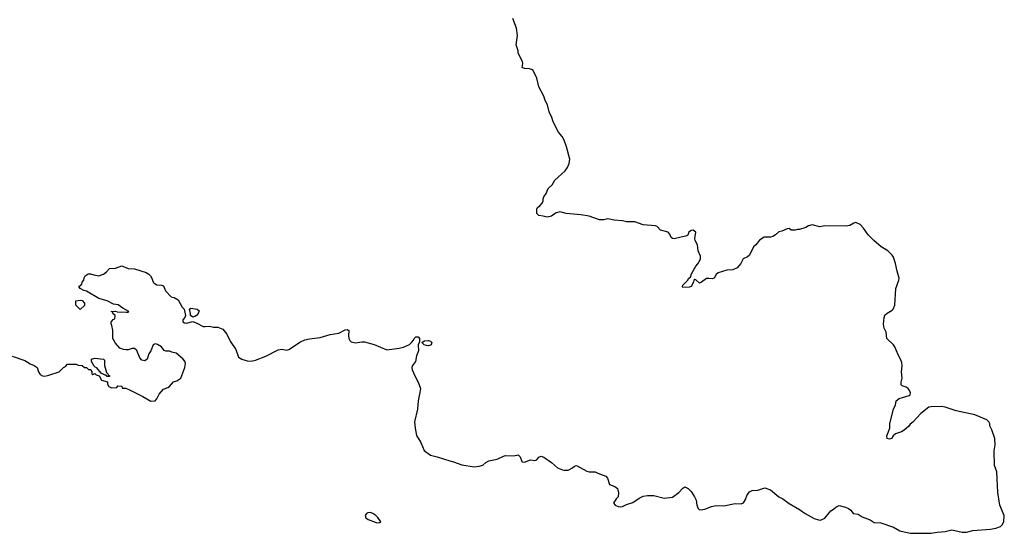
# Model space of a CAD drawing. Header units: inches. Extents: x 2293880 to 2522759, y 823965 to 1006879.
# Tile 35 of 256: x 2413390 to 2422833, y 870859 to 875790. Entities that reach past the tile are written whole.
import ezdxf

# ---------------------------------------------------------------- set-up
doc = ezdxf.new("R2010")
doc.units = ezdxf.units.IN
doc.header["$MEASUREMENT"] = 0
doc.layers.add('C4817', color=7, linetype='Continuous')
doc.layers.add('C4827', color=7, linetype='Continuous')

msp = doc.modelspace()

# ---------------------------------------------------------------- linework, layer by layer
at = {"layer": 'C4817', "color": 5, "elevation": 80}
for points in [[(2420000, 873304.3), (2419975.2, 873304.8), (2419930, 873268.7), (2419910, 873262), (2419873.6, 873293.6), (2419864.7, 873295.3), (2419854, 873290), (2419852, 873270), (2419830, 873228), (2419810, 873222), (2419750, 873218), (2419745.2, 873230), (2419750, 873242), (2419794.6, 873285.4), (2419806, 873310), (2419822, 873318), (2419834, 873350), (2419875.5, 873424.5), (2419893.8, 873446.2), (2419919.3, 873490), (2419918.6, 873518.6), (2419895.1, 873570), (2419889.3, 873630), (2419869.2, 873670), (2419865.2, 873690), (2419872.7, 873750), (2419850, 873769.2), (2419830, 873766), (2419806, 873750), (2419797.3, 873722.7), (2419786.4, 873713.6), (2419665.2, 873685.2), (2419649.1, 873689.1), (2419639, 873699), (2419625.2, 873730), (2419610, 873749), (2419535.3, 873770), (2419504.1, 873804.1), (2419486, 873810), (2419370, 873819.3), (2419290, 873849.6), (2419210.4, 873849.6), (2419170, 873858), (2419090, 873864.2), (2419030, 873877), (2418990.4, 873869.6), (2418950, 873869.6), (2418850, 873903), (2418770, 873917.6), (2418629.5, 873929.5), (2418570, 873944), (2418530, 873934), (2418490, 873903.7), (2418450, 873892.7), (2418410, 873904), (2418369.2, 873909.2), (2418348, 873930), (2418348, 873970), (2418354.6, 873985.4), (2418377.5, 874002.5), (2418401.2, 874030), (2418409.2, 874050), (2418409.3, 874070.7), (2418415.3, 874090), (2418438, 874122), (2418458, 874170), (2418496, 874204), (2418522, 874250), (2418620.1, 874339.9), (2418642.7, 874370), (2418659.3, 874410), (2418666, 874450), (2418632.7, 874570), (2418610, 874634), (2418591.6, 874670), (2418558, 874710), (2418506.3, 874810), (2418492.2, 874852.2), (2418466.4, 874906.4), (2418453.2, 874973.2), (2418430, 875014), (2418416.9, 875056.9), (2418370, 875144), (2418349.6, 875230), (2418310, 875308.7), (2418277.7, 875317.7), (2418230, 875322), (2418209.3, 875330), (2418215.1, 875370), (2418212.3, 875390), (2418169.2, 875470), (2418169.3, 875490), (2418151.5, 875550), (2418162.7, 875637.3), (2418155.8, 875710), (2418120.1, 875800.1)], [(2413319.3, 872559.3), (2413439.2, 872519.2), (2413490, 872486.8), (2413530, 872471.3), (2413558, 872450), (2413571, 872410), (2413585.2, 872385.2), (2413610, 872370.8), (2413630, 872367.7), (2413670, 872376.3), (2413768, 872410), (2413810, 872452), (2413830, 872462), (2413850, 872482), (2413930, 872482), (2413950, 872472), (2413988.7, 872471.3), (2414010, 872452), (2414030, 872451.3), (2414050, 872432), (2414071.3, 872431.3), (2414082, 872410), (2414082, 872390), (2414090, 872384.7), (2414110, 872394), (2414122, 872382), (2414151.6, 872371.6), (2414174, 872330), (2414232.7, 872312.7), (2414232, 872290), (2414246, 872270), (2414270, 872256), (2414322, 872258), (2414330, 872274), (2414370, 872272), (2414374, 872254), (2414408.9, 872251.1), (2414450, 872234), (2414570, 872174), (2414648.7, 872128.7), (2414689.4, 872130.6), (2414706, 872150), (2414726.2, 872193.8), (2414770, 872242), (2414810, 872258), (2414828, 872270), (2414866.3, 872313.7), (2414896.5, 872323.5), (2414935.3, 872350), (2414974, 872450), (2414979, 872490), (2414972.5, 872512.5), (2414954.8, 872534.8), (2414890, 872588), (2414850, 872598), (2414828.4, 872608.4), (2414791.1, 872608.9), (2414774.6, 872614.6), (2414748.7, 872650), (2414711.9, 872671.9), (2414690, 872677.2), (2414670, 872668.7), (2414648, 872612), (2414630, 872582), (2414613, 872530), (2414590, 872514.5), (2414562.8, 872522.8), (2414543.3, 872543.3), (2414513.4, 872613.4), (2414492, 872632), (2414470, 872632.7), (2414430, 872621.2), (2414410, 872621.2), (2414384, 872624), (2414350, 872638), (2414310, 872686), (2414282, 872730), (2414282, 872810), (2414274.6, 872854.6), (2414266, 872870), (2414267.3, 872887.3), (2414287.3, 872912.7), (2414302, 872918), (2414306, 872950), (2414287.3, 872967.3), (2414282, 872982), (2414266, 872990), (2414310, 872992), (2414324.7, 872984.7), (2414410, 872982), (2414430, 872982), (2414438, 872990), (2414380.2, 873020.2), (2414332.9, 873052.9), (2414290, 873059), (2414228, 873090), (2414150, 873112.7), (2414030, 873184), (2414006, 873190), (2413970, 873208), (2413958, 873230), (2413986, 873250), (2413988.4, 873271.6), (2414006, 873290), (2414008.4, 873311.6), (2414018, 873330), (2414046, 873350), (2414070, 873351), (2414099.8, 873339.8), (2414150, 873331), (2414192.5, 873347.5), (2414222, 873370), (2414250, 873402), (2414310, 873404.7), (2414370, 873426), (2414430, 873402.8), (2414490, 873398.8), (2414601.4, 873361.4), (2414627.1, 873347.1), (2414644.7, 873330), (2414658, 873310), (2414671.1, 873271.1), (2414679.6, 873259.6), (2414703.6, 873243.6), (2414750, 873242), (2414770, 873234), (2414787.1, 873187.1), (2414842, 873130), (2414870, 873122), (2414910, 873101), (2414946.8, 873030), (2414966, 873010), (2414980.7, 872950), (2414974.8, 872930), (2414954.8, 872910), (2414956, 872890), (2414970, 872880.7), (2414990, 872877.3), (2415050, 872891.3), (2415090, 872877.3), (2415150, 872845.5), (2415170, 872843), (2415210, 872847.3), (2415250, 872837.3), (2415290, 872838.8), (2415338, 872818), (2415377.3, 872770), (2415410, 872704.7), (2415463, 872623), (2415488, 872550), (2415521, 872530), (2415570, 872516.4), (2415610, 872512.4), (2415650, 872522.6), (2415750, 872558.7), (2415870, 872620.5), (2415906, 872626), (2415950, 872618.8), (2415970, 872622.8), (2416082, 872698), (2416123.6, 872716.4), (2416170, 872727.6), (2416270, 872737.8), (2416367.1, 872767.1), (2416450, 872779.1), (2416510, 872813), (2416530, 872816.3), (2416546.8, 872806.8), (2416542.6, 872757.4), (2416545.7, 872730), (2416554.9, 872710), (2416570, 872696.4), (2416611.3, 872688.7), (2416670, 872698), (2416697.5, 872697.5), (2416790, 872670.4), (2416910, 872620.7), (2417030, 872636.3), (2417070, 872647.3), (2417127.3, 872672.7), (2417149, 872690), (2417167.2, 872712.8), (2417174, 872730), (2417190, 872746), (2417210, 872744.7), (2417224.7, 872730), (2417223.6, 872696.4), (2417211, 872669), (2417214.8, 872610), (2417196.8, 872563.2), (2417186.8, 872510), (2417158, 872470), (2417151, 872450), (2417154.8, 872430), (2417180.5, 872370), (2417212.4, 872310), (2417232.2, 872250), (2417228.8, 872210), (2417210.3, 872130), (2417203.7, 872050), (2417177.8, 871930), (2417181.5, 871870), (2417196.9, 871796.9), (2417237, 871730), (2417270, 871654), (2417328.7, 871608.7), (2417392.8, 871592.8), (2417513.7, 871553.7), (2417550, 871546.8), (2417630, 871515.5), (2417750, 871498.8), (2417796.5, 871503.5), (2417830, 871514.8), (2417861.2, 871538.8), (2417890, 871554), (2417970, 871571), (2418030, 871601), (2418050, 871604.7), (2418130, 871602), (2418170, 871611), (2418190, 871592), (2418204.7, 871550), (2418210, 871544.7), (2418230, 871541), (2418290, 871564.7), (2418330, 871558), (2418350, 871564.7), (2418370, 871591.3), (2418390, 871601), (2418418, 871590), (2418490, 871538.8), (2418547.9, 871487.9), (2418594, 871470), (2418610, 871466), (2418650, 871466.8), (2418692.5, 871487.5), (2418710, 871504.7), (2418730, 871511), (2418830, 871457.3), (2418850.7, 871450.7), (2418910, 871450.8), (2418935.9, 871435.9), (2419010, 871406.8), (2419027.9, 871387.9), (2419047.9, 871327.9), (2419098, 871310), (2419122.8, 871290), (2419131.1, 871248.9), (2419131, 871210), (2419110.5, 871189.5), (2419086, 871150), (2419102, 871130), (2419130, 871116.3), (2419150, 871113.4), (2419170, 871115.5), (2419210, 871136.3), (2419270, 871155.5), (2419330, 871196.3), (2419370, 871216.3), (2419410, 871222.8), (2419470, 871222), (2419570, 871198), (2419650, 871206), (2419710, 871251.3), (2419750, 871291.3), (2419770, 871304.7), (2419802, 871290), (2419830, 871262), (2419862.8, 871210), (2419876.7, 871176.7), (2419884.9, 871130), (2419896.8, 871096.8), (2419907, 871087), (2419930, 871084.4), (2419970, 871094), (2420000, 871106.8)]]:
    msp.add_lwpolyline(points, dxfattribs=at)
for points in [[(2413970, 873008), (2413928, 873050), (2413928.4, 873091.6), (2413970, 873098), (2413990, 873094.8), (2414012, 873070), (2414012.7, 873047.3)], [(2415050, 872934), (2415028.7, 872950), (2415029, 872970), (2415018, 873010), (2415030, 873022), (2415091.1, 873011.1), (2415110, 872994), (2415102, 872970), (2415084.7, 872950), (2415070, 872941.2)], [(2417310, 872658.4), (2417290, 872660.7), (2417268.7, 872670), (2417246, 872690), (2417272.7, 872707.3), (2417312, 872710), (2417330, 872704), (2417344, 872690), (2417336.3, 872670), (2417330, 872665.1)], [(2414230, 872366), (2414218, 872378), (2414210, 872378), (2414170, 872398), (2414130, 872448.7), (2414114, 872454), (2414104.7, 872464.7), (2414078, 872510), (2414078, 872530), (2414110, 872541), (2414194, 872530), (2414202, 872522), (2414204.7, 872510), (2414204, 872470), (2414222, 872402), (2414234, 872390), (2414238, 872378), (2414250, 872374), (2414250, 872366)], [(2416750, 871058), (2416730, 871057), (2416716, 871050), (2416702.8, 871030), (2416708.1, 871008.1), (2416730.5, 870990.5), (2416810, 870962), (2416830, 870958.8), (2416850, 870964.7), (2416853.2, 870970), (2416824.5, 871010), (2416806.6, 871030), (2416776, 871050)]]:
    msp.add_lwpolyline(points, close=True, dxfattribs=at)
at = {"layer": 'C4827', "color": 5, "elevation": 80}
msp.add_lwpolyline([(2420000, 871106.8), (2420023.2, 871116.8), (2420070, 871126.8), (2420144, 871124), (2420250, 871146), (2420310, 871141), (2420330, 871151.3), (2420350, 871184.7), (2420366, 871230), (2420390, 871257.1), (2420415.3, 871270), (2420470, 871272.9), (2420534.9, 871294.9), (2420590, 871276), (2420671.3, 871210), (2420710, 871190.7), (2420770, 871146), (2420870, 871087.7), (2420922.8, 871050), (2421010, 871000.5), (2421050, 870987.7), (2421070, 870986), (2421110, 871006), (2421170, 871074.8), (2421195.3, 871090), (2421215.3, 871110), (2421250, 871126), (2421310, 871111), (2421338, 871098), (2421361, 871081), (2421384.7, 871050), (2421430, 871042.8), (2421470, 871017.3), (2421544.7, 870990), (2421584.1, 870964.1), (2421650, 870959.5), (2421770, 870919.3), (2421830, 870883.7), (2421930, 870859), (2422130, 870859.5), (2422190, 870870.3), (2422264.7, 870875.3), (2422330, 870894), (2422430, 870870.3), (2422470, 870870.4), (2422530, 870887.2), (2422701.4, 870898.6), (2422750, 870907.8), (2422795.1, 870924.9), (2422815.8, 870944.2), (2422826.7, 870973.3), (2422832.6, 871030), (2422789.8, 871130), (2422769.7, 871250), (2422762, 871450), (2422739.5, 871510), (2422736, 871650), (2422746, 871710), (2422740.9, 871770), (2422712.9, 871852.9), (2422693.2, 871890), (2422693.2, 871910), (2422685.2, 871930), (2422664, 871950), (2422550, 871997.2), (2422370, 872035.3), (2422266, 872070), (2422230, 872077.2), (2422130, 872074), (2422110, 872068.7), (2422032, 872010), (2421954.4, 871925.6), (2421930, 871908), (2421914.4, 871885.6), (2421870.9, 871849.1), (2421845.4, 871834.6), (2421790, 871814), (2421765.8, 871794.2), (2421750, 871769), (2421730, 871762), (2421710, 871768), (2421704.8, 871795.2), (2421733.2, 871870), (2421734, 871910), (2421770, 872054), (2421789, 872090), (2421795.3, 872130), (2421825.6, 872154.4), (2421918.6, 872181.4), (2421929.3, 872190), (2421932.7, 872207.3), (2421924.5, 872230), (2421909.6, 872249.6), (2421890, 872263.7), (2421854, 872274), (2421844, 872284), (2421842, 872310), (2421854, 872350), (2421845.2, 872410), (2421854.5, 872465.5), (2421850, 872498), (2421838, 872530), (2421813.3, 872573.3), (2421782.9, 872650), (2421769.6, 872670), (2421706.6, 872730), (2421699.5, 872790), (2421680.7, 872830), (2421672.5, 872867.5), (2421680.9, 872930), (2421688.1, 872951.9), (2421707.9, 872972.1), (2421758.3, 873001.7), (2421766, 873010), (2421782.7, 873050), (2421791.1, 873210), (2421821.4, 873290), (2421823.9, 873310), (2421803.9, 873376.1), (2421789.6, 873449.6), (2421769.3, 873510), (2421757.2, 873530), (2421716, 873570), (2421652.7, 873610), (2421580.9, 873670), (2421525.6, 873725.6), (2421482.9, 873790), (2421450, 873824.5), (2421410, 873842), (2421390, 873836), (2421350, 873812.7), (2421312.5, 873807.5), (2421110.5, 873809.5), (2421062, 873802), (2420990, 873819), (2420954, 873810), (2420930, 873795.3), (2420870, 873775.3), (2420850, 873775.3), (2420828.4, 873768.4), (2420790, 873768), (2420770, 873786), (2420750, 873782), (2420699.8, 873760.2), (2420670, 873752.7), (2420636.7, 873723.3), (2420611.9, 873708.1), (2420590, 873701.6), (2420530, 873701.2), (2420485.8, 873674.2), (2420450.7, 873630), (2420428, 873610), (2420390.5, 873530), (2420370, 873512.3), (2420327.1, 873492.9), (2420306, 873450), (2420270, 873409.2), (2420230, 873389.3), (2420170, 873385.2), (2420090, 873359.3), (2420070, 873344), (2420050, 873309.3), (2420030, 873303.6), (2420000, 873304.3)], dxfattribs=at)

doc.saveas('drawing.dxf')
